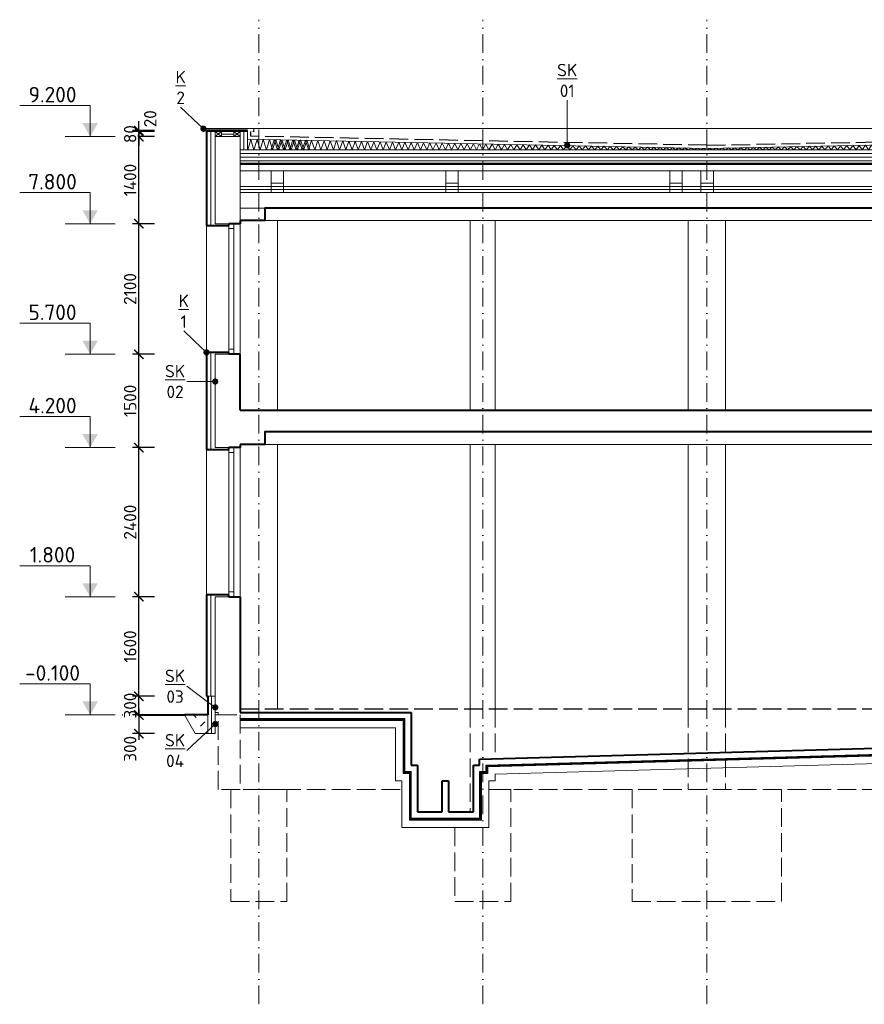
# Model space of a CAD drawing. Header units: metres. Extents: x -115250 to 1551995, y -140807 to 374743.
# Tile 118 of 205: x 153223 to 166798, y -4753 to 11080. Entities that reach past the tile are written whole.
import ezdxf
from ezdxf import colors
from ezdxf.entities.mleader import LeaderData, LeaderLine
from ezdxf.enums import TextEntityAlignment as Align
from ezdxf.math import Vec2, Vec3

# ---------------------------------------------------------------- set-up
doc = ezdxf.new("R2010")
doc.units = ezdxf.units.M
doc.header["$LTSCALE"] = 100
doc.header["$PDMODE"] = 3
doc.header["$PDSIZE"] = 150
for name, pattern in [('0101aČÁRKOVANÁ', [4, 3, -1]), ('0102aČERCHOVANÁ', [5.1, 3, -1, 0.1, -1]), ('0107aHYDROIZOLACE', [6, 3, -3])]:
    doc.linetypes.add(name, pattern=pattern)
doc.layers.get('Defpoints').update_dxf_attribs({"lineweight": 9})
for name, color, linetype, lineweight in [('010-izolace EPS', 12, '0109IZOLACEEPS', 9), ('010-izolace hydro', 12, '0107aHYDROIZOLACE', 9), ('010-kota', 3, 'Continuous', 9), ('010-kota vyskova', 3, 'Continuous', 9), ('010-okno', 10, 'Continuous', 15), ('010-popis', 16, 'Continuous', 9), ('010-tenka', 10, 'Continuous', 15), ('010-tlusta', 10, 'Continuous', 40), ('012-klempirske', 16, 'Continuous', 15), ('012-klempirske popis', 16, 'Continuous', 9), ('910-izolace hydro', 4, '0107aHYDROIZOLACE', 9), ('910-izolace mineral', 4, '0108IZOLACEMINERAL', 9), ('910-osa', 8, '0102aČERCHOVANÁ', 9), ('910-tenka', 4, 'Continuous', 15), ('910-tenka pod', 4, '0101aČÁRKOVANÁ', 15), ('910-tlusta', 6, 'Continuous', 40), ('923-KCE ocel', 250, 'Continuous', 15)]:
    doc.layers.add(name, color=color, linetype=linetype, lineweight=lineweight)
doc.styles.add('ISOCPEUR', font='isocpeur.ttf')
doc.styles.get("Standard").update_dxf_attribs({"font": 'isocpeur.ttf'})
doc.linetypes.add('0108IZOLACEMINERAL', pattern='A,1e-05,[1,atsunami.shx,S=0.25,R=0,X=0,Y=0],-0.707,[1,atsunami.shx,S=0.25,R=180,X=0,Y=0],-1e-05', length=0.70702)
doc.linetypes.add('0109IZOLACEEPS', pattern='A,1e-05,[2,atsunami.shx,S=0.4871,R=0,X=0,Y=0],-0.9742,[2,atsunami.shx,S=0.4871,R=180,X=0,Y=0],-1e-05', length=0.97422)
doc.dimstyles.new('TSUNAMI_100', dxfattribs={"dimscale": 100, "dimtxt": 2, "dimasz": 1.5, "dimexe": 1, "dimexo": 2, "dimgap": 0.4, "dimtad": 1, "dimdec": 0, "dimrnd": 5, "dimzin": 0, "dimtxsty": 'ISOCPEUR', "dimblk1": 'ARCHTICK', "dimblk2": 'ARCHTICK', "dimsah": 1, "dimcen": 0.09, "dimdle": 1, "dimclrd": 256, "dimclre": 256, "dimclrt": 256, "dimadec": 0, "dimazin": 0, "dimtfac": 1, "dimtdec": 0, "dimtix": 1, "dimtmove": 1, "dimatfit": 3, "dimfxlon": 1, "dimtfill": 1, "dimtolj": 1, "dimtzin": 0, "dimarcsym": 0})

# ---------------------------------------------------------------- blocks, each defined once
blk = doc.blocks.new('*U30')
blk.add_hatch(color=256).paths.add_polyline_path([(-125, 217), (125, 217), (0, 0)])
for p, q in [((0, 0), (0, 500)), ((0, 500), (1132, 500)), ((-400, 0), (400, 0))]:
    blk.add_line(p, q)
at = {"flags": 8}
blk.add_attdef('VÝŠKA', text='', height=250, dxfattribs=at).set_placement((604, 550), align=Align.CENTER)
blk = doc.blocks.new('*U829')
at = {"layer": '010-izolace EPS', "linetype": 'Continuous'}
blk.add_lwpolyline([(0, 0), (50, 21), (100, 0), (150, 23), (200, 0), (250, 25), (300, 0), (350, 27), (400, 0), (450, 29), (500, 0), (550, 31), (600, 0), (650, 33), (700, 0), (750, 35), (800, 0), (850, 37), (900, 0), (950, 39), (1000, 0)], dxfattribs=at)
blk = doc.blocks.new('*U836')
at = {"layer": '010-izolace EPS', "linetype": 'Continuous'}
blk.add_lwpolyline([(0, 0), (50, 40), (100, 0), (150, 42), (200, 0), (250, 45), (300, 0), (350, 47), (400, 0), (450, 49), (500, 0), (550, 51), (600, 0), (650, 54), (700, 0), (750, 56), (800, 0), (850, 58), (900, 0), (950, 60), (1000, 0)], dxfattribs=at)
blk = doc.blocks.new('*U835')
at = {"layer": '010-izolace EPS', "linetype": 'Continuous'}
blk.add_lwpolyline([(0, 0), (50, 61), (100, 0), (150, 63), (200, 0), (250, 65), (300, 0), (350, 67), (400, 0), (450, 69), (500, 0), (550, 72), (600, 0), (650, 74), (700, 0), (750, 76), (800, 0), (850, 78), (900, 0), (950, 80), (1000, 0)], dxfattribs=at)
blk = doc.blocks.new('*U834')
at = {"layer": '010-izolace EPS', "linetype": 'Continuous'}
blk.add_lwpolyline([(0, 0), (50, 80), (100, 0), (150, 82), (200, 0), (250, 84), (300, 0), (350, 87), (400, 0), (450, 89), (500, 0), (550, 91), (600, 0), (650, 94), (700, 0), (750, 96), (800, 0), (850, 98), (900, 0), (950, 101), (1000, 0)], dxfattribs=at)
blk = doc.blocks.new('*U833')
at = {"layer": '010-izolace EPS', "linetype": 'Continuous'}
blk.add_lwpolyline([(0, 0), (50, 100), (100, 0), (150, 102), (200, 0), (250, 105), (300, 0), (350, 107), (400, 0), (450, 110), (500, 0), (550, 112), (600, 0), (650, 115), (700, 0), (750, 117), (800, 0), (850, 120), (900, 0), (950, 122), (1000, 0)], dxfattribs=at)
blk = doc.blocks.new('*U832')
at = {"layer": '010-izolace EPS', "linetype": 'Continuous'}
blk.add_lwpolyline([(0, 0), (50, 120), (100, 0), (150, 123), (200, 0), (250, 126), (300, 0), (350, 128), (400, 0), (450, 131), (500, 0), (550, 134), (600, 0), (650, 137), (700, 0), (750, 139), (800, 0), (850, 142), (900, 0), (950, 145), (1000, 0)], dxfattribs=at)
blk = doc.blocks.new('*U831')
at = {"layer": '010-izolace EPS', "linetype": 'Continuous'}
blk.add_lwpolyline([(0, 0), (50, 140), (100, 0), (150, 142), (200, 0), (250, 145), (300, 0), (350, 148), (400, 0), (450, 151), (500, 0), (550, 154), (600, 0), (650, 157), (700, 0), (750, 160), (800, 0), (850, 162), (900, 0), (950, 165), (1000, 0)], dxfattribs=at)
blk = doc.blocks.new('*U830')
at = {"layer": '010-izolace EPS', "linetype": 'Continuous'}
blk.add_lwpolyline([(0, 0), (50, 156), (100, 0), (150, 157), (200, 0), (250, 158), (300, 0), (350, 159), (400, 0), (450, 160), (500, 0), (550, 161), (600, 0), (650, 163), (700, 0), (750, 164), (800, 0), (850, 165), (900, 0), (950, 166), (1000, 0)], dxfattribs=at)
blk = doc.blocks.new('_Dot')
at = {"color": 0, "linetype": 'ByBlock', "lineweight": -2}
blk.add_line((-0.5, 0), (-1, 0), dxfattribs=at)
at = {"color": 0, "linetype": 'ByBlock', "const_width": 0.5}
blk.add_lwpolyline([(-0.25, 0, 1), (0.25, 0, 1)], format="xyb", close=True, dxfattribs=at)
blk = doc.blocks.new('_ARCHTICK')
at = {"color": 0, "linetype": 'ByBlock', "const_width": 0.15}
blk.add_lwpolyline([(-0.5, -0.5), (0.5, 0.5)], dxfattribs=at)
blk = doc.blocks.new('*D837')
at = {"layer": '010-kota', "lineweight": -2, "transparency": 16777216}
for p, q in [((155138, 200), (155138, 350)), ((155388, 200), (155038, 200)), ((155138, -100), (155138, 200)), ((155388, -100), (155038, -100)), ((155138, -100), (155138, -250))]:
    blk.add_line(p, q, dxfattribs=at)
at = {"layer": 'Defpoints', "color": 0, "transparency": 16777216}
for p in [(156246, 200), (156246, -100)]:
    blk.add_point(p, dxfattribs=at)
at = {"layer": '010-kota', "lineweight": -2, "transparency": 16777216, "xscale": 150, "yscale": 150, "zscale": 150}
for p, rotation in [((155138, 200), 270), ((155138, -100), 90)]:
    blk.add_blockref('_ARCHTICK', p, dxfattribs=dict(at, rotation=rotation))
at = {"layer": '010-kota', "transparency": 16777216, "insert": (154998, 50), "char_height": 200, "attachment_point": 5, "rotation": 90, "style": 'ISOCPEUR', "bg_fill": 3, "box_fill_scale": 1.1, "bg_fill_color": 256, "bg_fill_true_color": 13158600, "bg_fill_transparency": 0}
blk.add_mtext('\\A1;300', dxfattribs=at)
at = {"layer": 'Defpoints', "color": 0, "transparency": 16777216}
blk.add_point((155138, 200), dxfattribs=at)
blk = doc.blocks.new('*D838')
at = {"layer": '010-kota', "lineweight": -2, "transparency": 16777216}
for p, q in [((155138, 0), (155138, -500)), ((155388, -100), (155038, -100)), ((155388, -400), (155038, -400))]:
    blk.add_line(p, q, dxfattribs=at)
at = {"layer": 'Defpoints', "color": 0, "transparency": 16777216}
for p in [(156246, -100), (156366, -400)]:
    blk.add_point(p, dxfattribs=at)
at = {"layer": '010-kota', "lineweight": -2, "transparency": 16777216, "xscale": 150, "yscale": 150, "zscale": 150, "rotation": 90}
blk.add_blockref('_ARCHTICK', (155138, -100), dxfattribs=at)
at = {"layer": '010-kota', "transparency": 16777216, "insert": (154998, -645), "char_height": 200, "attachment_point": 5, "rotation": 90, "style": 'ISOCPEUR', "bg_fill": 3, "box_fill_scale": 1.1, "bg_fill_color": 256, "bg_fill_true_color": 13158600, "bg_fill_transparency": 0}
blk.add_mtext('\\A1;300', dxfattribs=at)
at = {"layer": 'Defpoints', "color": 0, "transparency": 16777216}
blk.add_point((155138, -400), dxfattribs=at)
at = {"layer": '010-kota', "lineweight": -2, "transparency": 16777216, "xscale": 150, "yscale": 150, "zscale": 150, "rotation": 270}
blk.add_blockref('_ARCHTICK', (155138, -400), dxfattribs=at)
blk = doc.blocks.new('*D839')
at = {"layer": '010-kota', "lineweight": -2, "transparency": 16777216}
for p, q in [((155388, 1800), (155038, 1800)), ((155138, 100), (155138, 1900)), ((155388, 200), (155038, 200))]:
    blk.add_line(p, q, dxfattribs=at)
at = {"layer": 'Defpoints', "color": 0, "transparency": 16777216}
for p in [(155138, 1800), (156366, 1800), (156246, 200)]:
    blk.add_point(p, dxfattribs=at)
at = {"layer": '010-kota', "lineweight": -2, "transparency": 16777216, "xscale": 150, "yscale": 150, "zscale": 150}
for p, rotation in [((155138, 1800), 90), ((155138, 200), 270)]:
    blk.add_blockref('_ARCHTICK', p, dxfattribs=dict(at, rotation=rotation))
at = {"layer": '010-kota', "transparency": 16777216, "insert": (154998, 1000), "char_height": 200, "attachment_point": 5, "rotation": 90, "style": 'ISOCPEUR', "bg_fill": 3, "box_fill_scale": 1.1, "bg_fill_color": 256, "bg_fill_true_color": 13158600, "bg_fill_transparency": 0}
blk.add_mtext('\\A1;1600', dxfattribs=at)
blk = doc.blocks.new('*D840')
at = {"layer": '010-kota', "lineweight": -2, "transparency": 16777216}
for p, q in [((155138, 1700), (155138, 4300)), ((155388, 4200), (155038, 4200)), ((155388, 1800), (155038, 1800))]:
    blk.add_line(p, q, dxfattribs=at)
at = {"layer": 'Defpoints', "color": 0, "transparency": 16777216}
for p in [(155138, 4200), (156366, 4200), (156366, 1800)]:
    blk.add_point(p, dxfattribs=at)
at = {"layer": '010-kota', "lineweight": -2, "transparency": 16777216, "xscale": 150, "yscale": 150, "zscale": 150}
for p, rotation in [((155138, 4200), 90), ((155138, 1800), 270)]:
    blk.add_blockref('_ARCHTICK', p, dxfattribs=dict(at, rotation=rotation))
at = {"layer": '010-kota', "transparency": 16777216, "insert": (154998, 3000), "char_height": 200, "attachment_point": 5, "rotation": 90, "style": 'ISOCPEUR', "bg_fill": 3, "box_fill_scale": 1.1, "bg_fill_color": 256, "bg_fill_true_color": 13158600, "bg_fill_transparency": 0}
blk.add_mtext('\\A1;2400', dxfattribs=at)
blk = doc.blocks.new('*D841')
at = {"layer": '010-kota', "lineweight": -2, "transparency": 16777216}
for p, q in [((155138, 4100), (155138, 5800)), ((155388, 5700), (155038, 5700)), ((155388, 4200), (155038, 4200))]:
    blk.add_line(p, q, dxfattribs=at)
at = {"layer": 'Defpoints', "color": 0, "transparency": 16777216}
for p in [(155138, 5700), (156366, 5700), (156366, 4200)]:
    blk.add_point(p, dxfattribs=at)
at = {"layer": '010-kota', "lineweight": -2, "transparency": 16777216, "xscale": 150, "yscale": 150, "zscale": 150}
for p, rotation in [((155138, 5700), 90), ((155138, 4200), 270)]:
    blk.add_blockref('_ARCHTICK', p, dxfattribs=dict(at, rotation=rotation))
at = {"layer": '010-kota', "transparency": 16777216, "insert": (154998, 4950), "char_height": 200, "attachment_point": 5, "rotation": 90, "style": 'ISOCPEUR', "bg_fill": 3, "box_fill_scale": 1.1, "bg_fill_color": 256, "bg_fill_true_color": 13158600, "bg_fill_transparency": 0}
blk.add_mtext('\\A1;1500', dxfattribs=at)
blk = doc.blocks.new('*D842')
at = {"layer": '010-kota', "lineweight": -2, "transparency": 16777216}
for p, q in [((155388, 7800), (155038, 7800)), ((155138, 5600), (155138, 7900)), ((155388, 5700), (155038, 5700))]:
    blk.add_line(p, q, dxfattribs=at)
at = {"layer": 'Defpoints', "color": 0, "transparency": 16777216}
for p in [(155138, 7800), (156366, 7800), (156366, 5700)]:
    blk.add_point(p, dxfattribs=at)
at = {"layer": '010-kota', "lineweight": -2, "transparency": 16777216, "xscale": 150, "yscale": 150, "zscale": 150}
for p, rotation in [((155138, 7800), 90), ((155138, 5700), 270)]:
    blk.add_blockref('_ARCHTICK', p, dxfattribs=dict(at, rotation=rotation))
at = {"layer": '010-kota', "transparency": 16777216, "insert": (154998, 6750), "char_height": 200, "attachment_point": 5, "rotation": 90, "style": 'ISOCPEUR', "bg_fill": 3, "box_fill_scale": 1.1, "bg_fill_color": 256, "bg_fill_true_color": 13158600, "bg_fill_transparency": 0}
blk.add_mtext('\\A1;2100', dxfattribs=at)
blk = doc.blocks.new('*D843')
at = {"layer": '010-kota', "lineweight": -2, "transparency": 16777216}
for p, q in [((155388, 9200), (155038, 9200)), ((155138, 7700), (155138, 9300)), ((155388, 7800), (155038, 7800))]:
    blk.add_line(p, q, dxfattribs=at)
at = {"layer": 'Defpoints', "color": 0, "transparency": 16777216}
for p in [(155138, 9200), (156366, 9200), (156366, 7800)]:
    blk.add_point(p, dxfattribs=at)
at = {"layer": '010-kota', "lineweight": -2, "transparency": 16777216, "xscale": 150, "yscale": 150, "zscale": 150}
for p, rotation in [((155138, 9200), 90), ((155138, 7800), 270)]:
    blk.add_blockref('_ARCHTICK', p, dxfattribs=dict(at, rotation=rotation))
at = {"layer": '010-kota', "transparency": 16777216, "insert": (154998, 8500), "char_height": 200, "attachment_point": 5, "rotation": 90, "style": 'ISOCPEUR', "bg_fill": 3, "box_fill_scale": 1.1, "bg_fill_color": 256, "bg_fill_true_color": 13158600, "bg_fill_transparency": 0}
blk.add_mtext('\\A1;1400', dxfattribs=at)
blk = doc.blocks.new('*D844')
at = {"layer": '010-kota', "lineweight": -2, "transparency": 16777216}
for p, q in [((155138, 9280), (155138, 9430)), ((155388, 9280), (155038, 9280)), ((155388, 9200), (155038, 9200)), ((155138, 9200), (155138, 9280)), ((155138, 9200), (155138, 9050))]:
    blk.add_line(p, q, dxfattribs=at)
at = {"layer": 'Defpoints', "color": 0, "transparency": 16777216}
for p in [(156366, 9280), (156366, 9200)]:
    blk.add_point(p, dxfattribs=at)
at = {"layer": '010-kota', "lineweight": -2, "transparency": 16777216, "xscale": 150, "yscale": 150, "zscale": 150}
for p, rotation in [((155138, 9280), 270), ((155138, 9200), 90)]:
    blk.add_blockref('_ARCHTICK', p, dxfattribs=dict(at, rotation=rotation))
at = {"layer": '010-kota', "transparency": 16777216, "insert": (154998, 9240), "char_height": 200, "attachment_point": 5, "rotation": 90, "style": 'ISOCPEUR', "bg_fill": 3, "box_fill_scale": 1.1, "bg_fill_color": 256, "bg_fill_true_color": 13158600, "bg_fill_transparency": 0}
blk.add_mtext('\\A1;80', dxfattribs=at)
at = {"layer": 'Defpoints', "color": 0, "transparency": 16777216}
blk.add_point((155138, 9280), dxfattribs=at)
blk = doc.blocks.new('*D845')
at = {"layer": '010-kota', "lineweight": -2, "transparency": 16777216}
for p, q in [((155138, 9298), (155138, 9448)), ((155388, 9298), (155038, 9298)), ((155388, 9280), (155038, 9280)), ((155138, 9280), (155138, 9130))]:
    blk.add_line(p, q, dxfattribs=at)
at = {"layer": 'Defpoints', "color": 0, "transparency": 16777216}
for p in [(156366, 9298), (156366, 9280)]:
    blk.add_point(p, dxfattribs=at)
at = {"layer": '010-kota', "transparency": 16777216, "insert": (155321, 9487), "char_height": 200, "attachment_point": 5, "rotation": 90, "style": 'ISOCPEUR', "bg_fill": 3, "box_fill_scale": 1.1, "bg_fill_color": 256, "bg_fill_true_color": 13158600, "bg_fill_transparency": 0}
blk.add_mtext('\\A1;20', dxfattribs=at)
at = {"layer": '010-kota', "lineweight": -2, "transparency": 16777216}
blk.add_line((155138, 9280), (155138, 9298), dxfattribs=at)
at = {"layer": 'Defpoints', "color": 0, "transparency": 16777216}
blk.add_point((155138, 9298), dxfattribs=at)
at = {"layer": '010-kota', "lineweight": -2, "transparency": 16777216, "xscale": 150, "yscale": 150, "zscale": 150}
for p, rotation in [((155138, 9298), 270), ((155138, 9280), 90)]:
    blk.add_blockref('_ARCHTICK', p, dxfattribs=dict(at, rotation=rotation))

msp = doc.modelspace()

# ---------------------------------------------------------------- hatches: boundary and pattern name
at = {"layer": '010-popis', "transparency": 33554687}
h = msp.add_hatch(dxfattribs=at)
h.set_pattern_fill('ZEM_NASYPANA', color=256, scale=100)
h.set_pattern_definition([(45, (0, 0), (2e-14, 282.8427), [100, -300]), (135, (212.13, 141.42), (-282.8427, 2e-14), [100, -300])])
h.paths.add_polyline_path([(156245.7, -100), (155872.5, -100), (156045.7, -400), (156245.7, -400)])

# ---------------------------------------------------------------- linework, layer by layer
at = {"layer": '010-izolace EPS', "ltscale": 1.4}
for p, q in [((156295.7, 9280), (156295.7, 7770)), ((156295.7, 5730), (156295.7, 4170)), ((156295.7, 1830), (156295.7, 200))]:
    msp.add_line(p, q, dxfattribs=at)
at = {"layer": '010-izolace EPS', "ltscale": 0.8}
msp.add_line((156465.7, 9240), (156665.7, 9240), dxfattribs=at)
at = {"layer": '010-izolace EPS', "ltscale": 1.2}
for p, q in [((156825.7, 9280), (156825.7, 8990)), ((156765.7, 8930), (171765.7, 8930)), ((156765.7, 8810), (171765.7, 8810)), ((156305.7, -400), (156305.7, 200))]:
    msp.add_line(p, q, dxfattribs=at)
at = {"layer": '010-izolace hydro', "linetype": '0101aČÁRKOVANÁ', "lineweight": 30}
for points in [[(164266.7, 9060), (156935.7, 9206.6), (156935.7, 9280)], [(164264.7, 9060), (171595.7, 9206.6), (171595.7, 9280)]]:
    msp.add_lwpolyline(points, dxfattribs=at)
at = {"layer": '010-izolace hydro', "const_width": 25}
msp.add_lwpolyline([(156765.7, 8762.5), (171765.7, 8762.5)], dxfattribs=at)
at = {"layer": '010-okno'}
for p, q in [((156585.7, 7800), (156585.7, 5700)), ((156665.7, 7800), (156665.7, 5700)), ((156665.7, 7720), (156585.7, 7720)), ((156665.7, 5780), (156585.7, 5780)), ((156585.7, 4200), (156585.7, 1800)), ((156665.7, 4120), (156585.7, 4120)), ((156665.7, 4200), (156665.7, 1800)), ((156665.7, 1880), (156585.7, 1880))]:
    msp.add_line(p, q, dxfattribs=at)
at = {"layer": '010-tenka'}
for p, q in [((156885.7, 9298), (156225.7, 9298)), ((156225.7, 9298), (156225.7, 9280)), ((156885.7, 9280), (156225.7, 9280)), ((156365.7, 9280), (156365.7, 9200)), ((156365.7, 9280), (156465.7, 9200)), ((156465.7, 9280), (156365.7, 9200)), ((156665.7, 9280), (156765.7, 9200)), ((156765.7, 9280), (156665.7, 9200)), ((156885.7, 9280), (156885.7, 9298)), ((156885.7, 9200), (156885.7, 9280)), ((156885.7, 8990), (156885.7, 9200)), ((164265.7, 9010), (156885.7, 9157.6)), ((164265.7, 9010), (171645.7, 9157.6)), ((156765.7, 8990), (164265.7, 8990)), ((156765.7, 8870), (171765.7, 8870)), ((171765.7, 8990), (164265.7, 8990)), ((156765.7, 8775), (171765.7, 8775)), ((156765.7, 8750), (171765.7, 8750)), ((156225.7, 7770), (156225.7, 5730)), ((156225.7, 4170), (156225.7, 1830)), ((156365.7, 200), (156245.7, 200)), ((156245.7, 200), (156245.7, -100)), ((156365.7, -400), (156365.7, 200)), ((156045.7, -400), (155872.5, -100)), ((156245.7, -100), (156245.7, -400)), ((156245.7, -400), (156045.7, -400)), ((156245.7, -400), (156365.7, -400))]:
    msp.add_line(p, q, dxfattribs=at)
for points in [[(156365.7, 9280), (156465.7, 9280), (156465.7, 9200), (156365.7, 9200)], [(156665.7, 9280), (156765.7, 9280), (156765.7, 9200), (156665.7, 9200)]]:
    msp.add_lwpolyline(points, close=True, dxfattribs=at)
at = {"layer": '010-tlusta'}
for p, q in [((156885.7, 9298), (156225.7, 9298)), ((156225.7, 9298), (156225.7, 7800)), ((156225.7, 7800), (156225.7, 7770)), ((156225.7, 7770), (156585.7, 7770)), ((156585.7, 7770), (156585.7, 7800)), ((156365.7, 5730), (156225.7, 5730)), ((156225.7, 5730), (156225.7, 4200)), ((156585.7, 5730), (156365.7, 5730)), ((156585.7, 5700), (156585.7, 5730)), ((156225.7, 4200), (156225.7, 4170)), ((156225.7, 4170), (156585.7, 4170)), ((156585.7, 4170), (156585.7, 4200)), ((156365.7, 1830), (156225.7, 1830)), ((156225.7, 1830), (156225.7, 200)), ((156585.7, 1830), (156365.7, 1830)), ((156585.7, 1800), (156585.7, 1830)), ((156225.7, 200), (156245.7, 200)), ((156245.7, 200), (156245.7, -100)), ((156245.7, -100), (155872.5, -100))]:
    msp.add_line(p, q, dxfattribs=at)
at = {"layer": '012-klempirske'}
msp.add_line((156985.7, 9328), (171545.7, 9328), dxfattribs=at)
msp.add_lwpolyline([(156971.5, 9292.1), (156985.7, 9278), (156985.7, 9328), (156885.7, 9328), (156225.7, 9328), (156175.7, 9328), (156175.7, 9278), (156189.8, 9292.1)], dxfattribs=at)
at = {"layer": '910-izolace hydro', "const_width": 30}
msp.add_lwpolyline([(156765.7, -175), (159400.7, -175), (159400.7, -1025), (159500.7, -1025), (159500.7, -1775), (160115.7, -1775), (160630.7, -1775), (160630.7, -1025), (160730.7, -1025), (160730.7, -921.8), (171130.7, -631.8), (171130.7, -175), (171765.7, -175)], dxfattribs=at)
at = {"layer": '910-izolace mineral'}
msp.add_lwpolyline([(156765.7, 8350), (171765.7, 8350)], dxfattribs=at)
at = {"layer": '910-osa'}
for p, q in [((157065.7, -4753.5), (157065.7, 11080.2)), ((160665.7, -4753.5), (160665.7, 11080.2)), ((164265.7, -4753.5), (164265.7, 11080.2))]:
    msp.add_line(p, q, dxfattribs=at)
at = {"layer": '910-tenka'}
for p, q in [((156765.7, 9200), (156365.7, 9200)), ((156365.7, 7800), (156365.7, 9200)), ((156765.7, 9200), (156765.7, 8300)), ((157265.7, 8450), (157265.7, 8300)), ((157465.7, 8450), (157465.7, 8300)), ((160072, 8450), (160072, 8300)), ((160272, 8450), (160272, 8300)), ((163672, 8450), (163672, 8300)), ((163872, 8450), (163872, 8300)), ((164172, 8450), (164172, 8300)), ((164372, 8450), (164372, 8300)), ((156365.7, 7800), (156585.7, 7800)), ((156765.7, 7800), (156765.7, 5700)), ((171465.7, 7850), (157165.7, 7850)), ((157365.7, 4800), (157365.7, 7850)), ((163965.7, 4800), (163965.7, 7850)), ((164565.7, 4800), (164565.7, 7850)), ((156765.7, 5700), (156365.7, 5700)), ((156365.7, 5700), (156365.7, 4200)), ((156365.7, 4200), (156585.7, 4200)), ((156765.7, 4200), (156765.7, 1800)), ((171465.7, 4250), (157165.7, 4250)), ((157365.7, 4250), (157365.7, 0)), ((163965.7, 0), (163965.7, 4250)), ((164565.7, 0), (164565.7, 4250)), ((156365.7, -60), (156365.7, 1800)), ((156585.7, 1800), (156365.7, 1800)), ((156415.7, -60), (156365.7, -60)), ((156365.7, -100), (156415.7, -100)), ((156415.7, -100), (156415.7, -60))]:
    msp.add_line(p, q, dxfattribs=at)
for points in [[(156765.7, 8750), (171765.7, 8750)], [(156765.7, 8650), (171765.7, 8650)], [(156765.7, 8400), (171765.7, 8400)], [(171915.7, 7850), (171915.7, 8300), (156765.7, 8300), (156765.7, 7850)], [(157165.7, 8050), (156765.7, 8050)], [(160465.7, 4800), (160465.7, 7850)], [(160865.7, 4800), (160865.7, 7850)], [(160465.7, 0), (160465.7, 4250)], [(160865.7, 0), (160865.7, 4250)], [(156765.7, -160), (159415.7, -160), (159415.7, -1010), (159515.7, -1010), (159515.7, -1760), (160115.7, -1760), (160615.7, -1760), (160615.7, -1010), (160715.7, -1010), (160715.7, -907.3), (171115.7, -617.3), (171115.7, -160), (171765.7, -160)], [(156765.7, -190), (159385.7, -190), (159385.7, -1040), (159485.7, -1040), (159485.7, -1790), (160115.7, -1790), (160645.7, -1790), (160645.7, -1040), (160745.7, -1040), (160745.7, -936.4), (171145.7, -646.4), (171145.7, -190), (171765.7, -190)], [(156765.7, -310), (159265.7, -310), (159265.7, -1160), (159365.7, -1160), (159365.7, -1910), (160115.7, -1910), (160765.7, -1910), (160765.7, -1160), (160865.7, -1160), (160865.7, -1053.1), (171265.7, -763.1), (171265.7, -310), (171765.7, -310)]]:
    msp.add_lwpolyline(points, dxfattribs=at)
for points in [[(157265.7, 8650), (157465.7, 8650), (157465.7, 8450), (157265.7, 8450)], [(157265.7, 8650), (157465.7, 8650), (157465.7, 8450), (157265.7, 8450)], [(160072, 8650), (160272, 8650), (160272, 8450), (160072, 8450)], [(163672, 8650), (163872, 8650), (163872, 8450), (163672, 8450)], [(164172, 8650), (164372, 8650), (164372, 8450), (164172, 8450)]]:
    msp.add_lwpolyline(points, close=True, dxfattribs=at)
at = {"layer": '910-tenka pod'}
for p, q in [((157040.7, -1300), (159365.7, -1300)), ((160765.7, -1300), (171490.7, -1300))]:
    msp.add_line(p, q, dxfattribs=at)
for points in [[(160465.7, 0), (160465.7, -1660)], [(160865.7, 0), (160865.7, -803)], [(163965.7, 0), (163965.7, -1300)], [(164565.7, 0), (164565.7, -1300)], [(160215.7, -1910), (160215.7, -3100), (161115.7, -3100), (161115.7, -1300), (160765.7, -1300)]]:
    msp.add_lwpolyline(points, dxfattribs=at)
for points in [[(156415.7, -100), (156765.7, -100), (156765.7, -1300), (156415.7, -1300)], [(157515.7, -1300), (156615.7, -1300), (156615.7, -3100), (157515.7, -3100)], [(165465.7, -1300), (163065.7, -1300), (163065.7, -3100), (165465.7, -3100)]]:
    msp.add_lwpolyline(points, close=True, dxfattribs=at)
at = {"layer": '910-tlusta'}
for p, q in [((156765.7, 7800), (156585.7, 7800)), ((156765.7, 7850), (156765.7, 7800)), ((156765.7, 5700), (156585.7, 5700)), ((156765.7, 4800), (156765.7, 5700)), ((156585.7, 1800), (156765.7, 1800)), ((156765.7, 1800), (156765.7, -60)), ((154872.3, -100), (155872.5, -100)), ((156765.7, -60), (159515.7, -60)), ((159515.7, -60), (159515.7, -910)), ((160615.7, -810), (171015.7, -520)), ((159515.7, -910), (159615.7, -910)), ((159615.7, -910), (159615.7, -1660)), ((160515.7, -1660), (160515.7, -910)), ((160515.7, -910), (160615.7, -910)), ((160615.7, -910), (160615.7, -810)), ((160015.7, -1660), (160015.7, -1160)), ((160015.7, -1160), (160115.7, -1160)), ((160115.7, -1160), (160115.7, -1660)), ((159615.7, -1660), (160015.7, -1660)), ((160115.7, -1660), (160515.7, -1660))]:
    msp.add_line(p, q, dxfattribs=at)
for points in [[(171995.7, 7800), (171915.7, 7800), (171915.7, 7850), (171465.7, 7850), (171465.7, 8050), (157165.7, 8050), (157165.7, 7850), (156765.7, 7850)], [(156765.7, 4800), (171765.7, 4800)], [(171915.7, 2700), (171915.7, 4250), (171465.7, 4250), (171465.7, 4450), (157165.7, 4450), (157165.7, 4250), (156765.7, 4250)], [(156765.7, 4250), (156765.7, 4200), (156585.7, 4200)]]:
    msp.add_lwpolyline(points, dxfattribs=at)
at = {"layer": '923-KCE ocel', "linetype": '0101aČÁRKOVANÁ', "lineweight": 30}
msp.add_lwpolyline([(156765.7, 0), (173165.7, 0), (173165.7, -250), (173465.7, -250), (173465.7, -500)], dxfattribs=at)

# ---------------------------------------------------------------- block references
at = {"layer": '010-izolace EPS', "linetype": 'Continuous', "xscale": -1}
for name, p in [('*U830', (157888.8, 8990)), ('*U831', (158265.7, 8990)), ('*U832', (159265.7, 8990)), ('*U833', (160265.7, 8990)), ('*U834', (161265.7, 8990)), ('*U835', (162265.7, 8990)), ('*U836', (163265.7, 8990)), ('*U829', (164265.7, 8990))]:
    msp.add_blockref(name, p, dxfattribs=at)
at = {"layer": '010-izolace EPS', "linetype": 'Continuous'}
for name, p in [('*U829', (164265.7, 8990)), ('*U836', (165265.7, 8990)), ('*U835', (166265.7, 8990))]:
    msp.add_blockref(name, p, dxfattribs=at)
at = {"layer": '010-kota vyskova'}
ref = msp.add_blockref('*U30', (154355.3, 9200), dxfattribs=dict(at, xscale=-1))
ref.add_attrib('VÝŠKA', '9.200', dxfattribs={"layer": '0', "height": 250, "flags": 8}).set_placement((153750.9, 9750), align=Align.CENTER)
ref = msp.add_blockref('*U30', (154355.3, 7800), dxfattribs=dict(at, xscale=-1))
ref.add_attrib('VÝŠKA', '7.800', dxfattribs={"layer": '0', "height": 250, "flags": 8}).set_placement((153750.9, 8350), align=Align.CENTER)
ref = msp.add_blockref('*U30', (154355.3, 5700), dxfattribs=dict(at, xscale=-1))
ref.add_attrib('VÝŠKA', '5.700', dxfattribs={"layer": '0', "height": 250, "flags": 8}).set_placement((153750.9, 6250), align=Align.CENTER)
ref = msp.add_blockref('*U30', (154355.3, 4200), dxfattribs=dict(at, xscale=-1))
ref.add_attrib('VÝŠKA', '4.200', dxfattribs={"layer": '0', "height": 250, "flags": 8}).set_placement((153750.9, 4750), align=Align.CENTER)
ref = msp.add_blockref('*U30', (154355.3, 1800), dxfattribs=dict(at, xscale=-1))
ref.add_attrib('VÝŠKA', '1.800', dxfattribs={"layer": '0', "height": 250, "flags": 8}).set_placement((153750.9, 2350), align=Align.CENTER)
ref = msp.add_blockref('*U30', (154355.3, -100), dxfattribs=dict(at, xscale=-1))
ref.add_attrib('VÝŠKA', '-0.100', dxfattribs={"layer": '0', "height": 250, "flags": 8}).set_placement((153750.9, 450), align=Align.CENTER)

# ---------------------------------------------------------------- leaders
at = {"layer": '010-popis'}
ml = msp.add_multileader_mtext('Standard', dxfattribs=at)
ml.set_content('{\\LSK\\P\\pxqc;}01', color=256, style='ISOCPEUR')
ml.set_leader_properties(color=256, linetype='ByLayer', lineweight=-1)
ml.set_arrow_properties(name='DOT')
ml.build(insert=Vec2(0, 0))
ml.multileader.update_dxf_attribs({"has_text_frame": 1, "text_attachment_direction": 1, "text_left_attachment_type": 2, "text_right_attachment_type": 2, "dogleg_length": 0.0018, "arrow_head_size": 100, "scale": 200})
ctx = ml.context
ctx.base_point, ctx.scale, ctx.char_height, ctx.arrow_head_size, ctx.landing_gap_size, ctx.plane_origin = Vec3(162023.1, 9786.9), 200, 200, 100, 50, Vec3(164822.2, 8649.5)
ctx.left_attachment, ctx.right_attachment, ctx.text_align_type = 2, 2, 1
notes = []
notes.append((ctx, [(0, (1, 1, 0), (162023.1, 9786.9), (1, 0), 0, [(0, [(162023.1, 9060.8)], 0, [])])]))
ctx.mtext.insert, ctx.mtext.alignment, ctx.mtext.flow_direction = Vec3(162023.1, 10370.2), 2, 5
ml = msp.add_multileader_mtext('Standard', dxfattribs=at)
ml.set_content('{\\LSK\\P\\pxqc;}02', color=256, style='ISOCPEUR')
ml.set_leader_properties(color=256, linetype='ByLayer', lineweight=-1)
ml.set_arrow_properties(name='DOT')
ml.build(insert=Vec2(0, 0))
ml.multileader.update_dxf_attribs({"has_text_frame": 1, "text_left_attachment_type": 2, "text_right_attachment_type": 2, "dogleg_length": 0.0018, "arrow_head_size": 100, "scale": 200})
ctx = ml.context
ctx.base_point, ctx.scale, ctx.char_height, ctx.arrow_head_size, ctx.landing_gap_size, ctx.plane_origin = Vec3(155530.4, 5262), 200, 200, 100, 50, Vec3(159164.8, 5280.8)
ctx.left_attachment, ctx.right_attachment, ctx.text_align_type = 2, 2, 1
notes.append((ctx, [(1, (1, 1, 0), (155910.4, 5262), (-1, 0), 0, [(0, [(156365.7, 5262)], 0, [])])]))
ctx.mtext.insert, ctx.mtext.alignment, ctx.mtext.flow_direction = Vec3(155720.4, 5528.7), 2, 5
ml = msp.add_multileader_mtext('Standard', dxfattribs=at)
ml.set_content('{\\LSK\\P\\pxqc;}03', color=256, style='ISOCPEUR')
ml.set_leader_properties(color=256, linetype='ByLayer', lineweight=-1)
ml.set_arrow_properties(name='DOT')
ml.build(insert=Vec2(0, 0))
ml.multileader.update_dxf_attribs({"has_text_frame": 1, "text_left_attachment_type": 2, "text_right_attachment_type": 2, "dogleg_length": 0.0018, "arrow_head_size": 100, "scale": 200})
ctx = ml.context
ctx.base_point, ctx.scale, ctx.char_height, ctx.arrow_head_size, ctx.landing_gap_size, ctx.plane_origin = Vec3(155530.4, 361.2), 200, 200, 100, 50, Vec3(159164.8, 144.2)
ctx.left_attachment, ctx.right_attachment, ctx.text_align_type = 2, 2, 1
notes.append((ctx, [(1, (1, 1, 0), (155910.4, 361.2), (-1, 0), 0, [(0, [(156365.7, 20.6)], 0, [])])]))
ctx.mtext.insert, ctx.mtext.alignment, ctx.mtext.flow_direction = Vec3(155720.4, 627.8), 2, 5
ml = msp.add_multileader_mtext('Standard', dxfattribs=at)
ml.set_content('{\\LSK\\P\\pxqc;}04', color=256, style='ISOCPEUR')
ml.set_leader_properties(color=256, linetype='ByLayer', lineweight=-1)
ml.set_arrow_properties(name='DOT')
ml.build(insert=Vec2(0, 0))
ml.multileader.update_dxf_attribs({"has_text_frame": 1, "text_left_attachment_type": 2, "text_right_attachment_type": 2, "dogleg_length": 0.0018, "arrow_head_size": 100, "scale": 200})
ctx = ml.context
ctx.base_point, ctx.scale, ctx.char_height, ctx.arrow_head_size, ctx.landing_gap_size, ctx.plane_origin = Vec3(155530.4, -673.2), 200, 200, 100, 50, Vec3(159164.8, -654.4)
ctx.left_attachment, ctx.right_attachment, ctx.text_align_type = 2, 2, 1
notes.append((ctx, [(1, (1, 1, 0), (155910.4, -673.2), (-1, 0), 0, [(0, [(156365.7, -246.9)], 0, [])])]))
ctx.mtext.insert, ctx.mtext.alignment, ctx.mtext.flow_direction = Vec3(155720.4, -406.5), 2, 5
at = {"layer": '012-klempirske popis'}
ml = msp.add_multileader_mtext('Standard', dxfattribs=at)
ml.set_content('{\\LK\\P}2', color=256, style='ISOCPEUR')
ml.set_leader_properties(color=256, linetype='ByLayer', lineweight=-1)
ml.set_arrow_properties(name='DOT')
ml.build(insert=Vec2(0, 0))
ml.multileader.update_dxf_attribs({"has_text_frame": 1, "text_attachment_direction": 1, "text_left_attachment_type": 2, "text_right_attachment_type": 2, "dogleg_length": 0.0018, "arrow_head_size": 100, "scale": 200})
ctx = ml.context
ctx.base_point, ctx.scale, ctx.char_height, ctx.arrow_head_size, ctx.landing_gap_size, ctx.plane_origin = Vec3(155810.1, 9674.1), 200, 200, 100, 50, Vec3(158609.1, 8928.2)
ctx.left_attachment, ctx.right_attachment, ctx.text_align_type = 2, 2, 1
notes.append((ctx, [(0, (1, 1, 0), (155810.1, 9674.1), (1, 0), 0, [(0, [(156175.7, 9328)], 0, [])])]))
ctx.mtext.insert, ctx.mtext.alignment, ctx.mtext.flow_direction = Vec3(155810.1, 10257.4), 2, 5
ml = msp.add_multileader_mtext('Standard', dxfattribs=at)
ml.set_content('{\\LK\\P}1', color=256, style='ISOCPEUR')
ml.set_leader_properties(color=256, linetype='ByLayer', lineweight=-1)
ml.set_arrow_properties(name='DOT')
ml.build(insert=Vec2(0, 0))
ml.multileader.update_dxf_attribs({"has_text_frame": 1, "text_attachment_direction": 1, "text_left_attachment_type": 2, "text_right_attachment_type": 2, "dogleg_length": 0.0018, "arrow_head_size": 100, "scale": 200})
ctx = ml.context
ctx.base_point, ctx.scale, ctx.char_height, ctx.arrow_head_size, ctx.landing_gap_size, ctx.plane_origin = Vec3(155860.1, 6076.1), 200, 200, 100, 50, Vec3(158659.1, 5330.2)
ctx.left_attachment, ctx.right_attachment, ctx.text_align_type = 2, 2, 1
notes.append((ctx, [(0, (1, 1, 0), (155860.1, 6076.1), (1, 0), 0, [(0, [(156225.7, 5730)], 0, [])])]))
ctx.mtext.insert, ctx.mtext.alignment, ctx.mtext.flow_direction = Vec3(155860.1, 6659.4), 2, 5
for ctx, leaders in notes:
    for number, flags, end, landing, length, lines in leaders:
        leader = LeaderData()
        leader.index, (leader.has_last_leader_line, leader.has_dogleg_vector, leader.attachment_direction) = number, flags
        leader.last_leader_point, leader.dogleg_vector, leader.dogleg_length = Vec3(end), Vec3(landing), length
        for number, points, colour, breaks in lines:
            line = LeaderLine()
            line.index, line.vertices, line.color, line.breaks = number, Vec3.list(points), colors.encode_raw_color(colour), breaks
            leader.lines.append(line)
        ctx.leaders.append(leader)

# ---------------------------------------------------------------- next in the draw order: dimensions: what is measured, and where the dimension line sits
at = {"layer": '010-kota'}
dim = msp.add_linear_dim(base=(155138.1, 200), p1=(156245.7, -100), p2=(156245.7, 200), angle=90, dimstyle='TSUNAMI_100', dxfattribs=at)
dim.commit()
dim.dimension.update_dxf_attribs({"geometry": '*D837', "text_midpoint": (154998.1, 50)})

# ---------------------------------------------------------------- next in the draw order: dimensions: what is measured, and where the dimension line sits
dim = msp.add_linear_dim(base=(155138.1, 1800), p1=(156245.7, 200), p2=(156365.7, 1800), angle=90, dimstyle='TSUNAMI_100', dxfattribs=at)
dim.commit()
dim.dimension.update_dxf_attribs({"geometry": '*D839', "text_midpoint": (154998.1, 1000)})
dim = msp.add_linear_dim(base=(155138.1, -400), p1=(156245.7, -100), p2=(156365.7, -400), angle=90, dimstyle='TSUNAMI_100', override={"dimtmove": 2}, dxfattribs=at)
dim.commit()
dim.dimension.update_dxf_attribs({"geometry": '*D838', "text_midpoint": (154998.1, -645), "dimtype": 160})

# ---------------------------------------------------------------- next in the draw order: dimensions: what is measured, and where the dimension line sits
dim = msp.add_linear_dim(base=(155138.1, 4200), p1=(156365.7, 1800), p2=(156365.7, 4200), angle=90, dimstyle='TSUNAMI_100', dxfattribs=at)
dim.commit()
dim.dimension.update_dxf_attribs({"geometry": '*D840', "text_midpoint": (154998.1, 3000)})

# ---------------------------------------------------------------- next in the draw order: dimensions: what is measured, and where the dimension line sits
dim = msp.add_linear_dim(base=(155138.1, 5700), p1=(156365.7, 4200), p2=(156365.7, 5700), angle=90, dimstyle='TSUNAMI_100', dxfattribs=at)
dim.commit()
dim.dimension.update_dxf_attribs({"geometry": '*D841', "text_midpoint": (154998.1, 4950)})

# ---------------------------------------------------------------- next in the draw order: dimensions: what is measured, and where the dimension line sits
dim = msp.add_linear_dim(base=(155138.1, 7800), p1=(156365.7, 5700), p2=(156365.7, 7800), angle=90, dimstyle='TSUNAMI_100', dxfattribs=at)
dim.commit()
dim.dimension.update_dxf_attribs({"geometry": '*D842', "text_midpoint": (154998.1, 6750)})

# ---------------------------------------------------------------- next in the draw order: dimensions: what is measured, and where the dimension line sits
dim = msp.add_linear_dim(base=(155138.1, 9200), p1=(156365.7, 7800), p2=(156365.7, 9200), angle=90, dimstyle='TSUNAMI_100', dxfattribs=at)
dim.commit()
dim.dimension.update_dxf_attribs({"geometry": '*D843', "text_midpoint": (154998.1, 8500)})

# ---------------------------------------------------------------- next in the draw order: dimensions: what is measured, and where the dimension line sits
dim = msp.add_linear_dim(base=(155138.1, 9280), p1=(156365.7, 9200), p2=(156365.7, 9280), angle=90, dimstyle='TSUNAMI_100', dxfattribs=at)
dim.commit()
dim.dimension.update_dxf_attribs({"geometry": '*D844', "text_midpoint": (154998.1, 9240)})

# ---------------------------------------------------------------- next in the draw order: dimensions: what is measured, and where the dimension line sits
dim = msp.add_linear_dim(base=(155138.1, 9298), p1=(156365.7, 9280), p2=(156365.7, 9298), angle=90, dimstyle='TSUNAMI_100', override={"dimtmove": 2}, dxfattribs=at)
dim.commit()
dim.dimension.update_dxf_attribs({"geometry": '*D845', "text_midpoint": (155321.1, 9486.6), "dimtype": 160})

doc.saveas('drawing.dxf')
